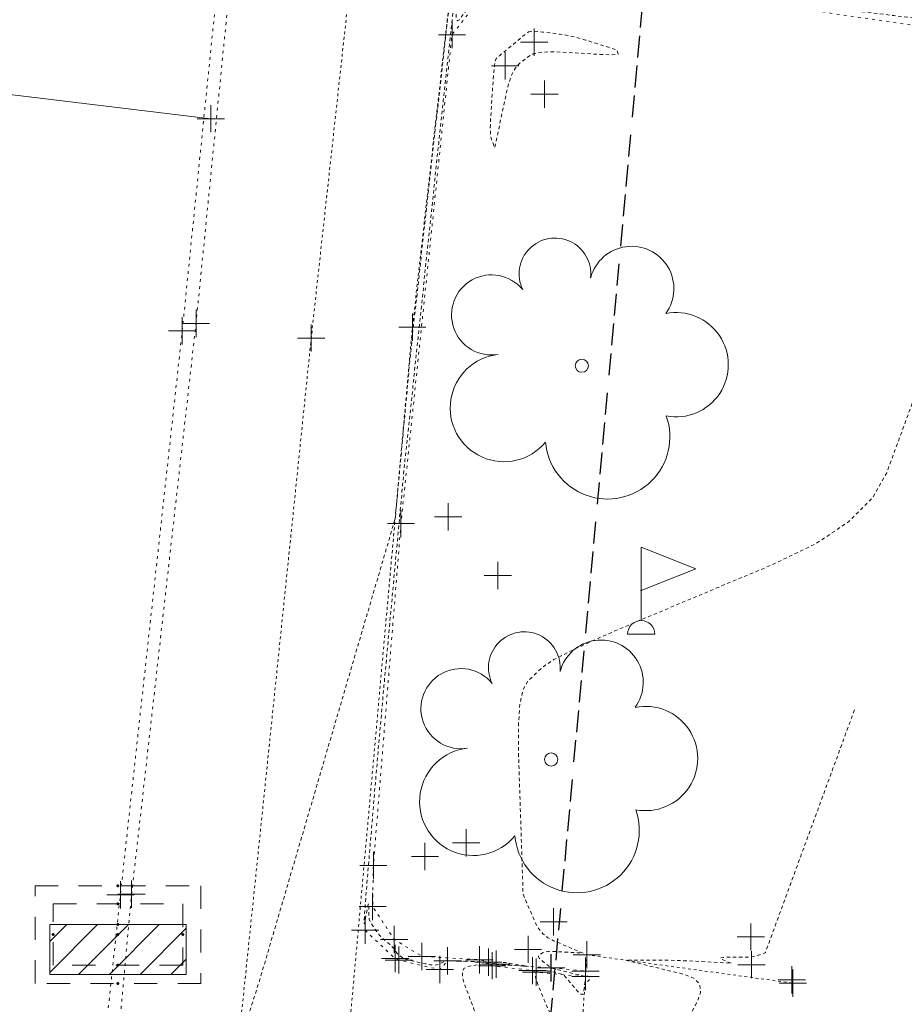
# Model space of a CAD drawing. Header units: feet. Extents: x 1620773 to 1693143, y 557267 to 607752.
# Tile 8 of 256: x 1620937 to 1620970, y 607113 to 607149. Entities that reach past the tile are written whole.
import ezdxf

# ---------------------------------------------------------------- set-up
doc = ezdxf.new("R2010")
doc.units = ezdxf.units.FT
doc.header["$MEASUREMENT"] = 0
for name, pattern in [('DGN Style 1', [0.16325, 0.000271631, -0.162979]), ('DGN Style 2', [0.271631, 0.162979, -0.108652]), ('DGN Style 4', [0.434882, 0.217305, -0.108652, 0.000271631, -0.108652]), ('DGN Style 5', [0.190142, 0.081489, -0.108652]), ('DGN Style 6', [0.516643, 0.190142, -0.108652, 0.000271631, -0.108652, 0.000271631, -0.108652]), ('DGN Style 7', [0.543262, 0.244468, -0.108652, 0.081489, -0.108652]), ('drainage01', [1.6, 0.85, -0.75]), ('esmtshex', [4.75, 0.8, -0.325, -0.325, 0.8, -0.3, 0.8, -0.3, 0.8, -0.3]), ('HIDDEN2', [0.1875, 0.125, -0.0625]), ('waterex', [0])]:
    doc.linetypes.add(name, pattern=pattern)
for name, color, linetype, lineweight in [('DR_X_Cells', 151, 'DGN Style 2', 0), ('DR_X_Cells (Construction)', 151, 'DGN Style 2', 0), ('DT_X_Contour_Major', 1, 'HIDDEN2', 9), ('GK_Drainage_Nodes (Construction)', 7, 'Continuous', 53), ('PV_X_Curb', 120, 'DGN Style 1', 0), ('PV_X_Steps', 120, 'DGN Style 1', 0), ('PV_X_Walk', 120, 'DGN Style 5', 0), ('RD_X_Cells', 7, 'Continuous', 0), ('RD_X_Cells (Construction)', 7, 'Continuous', 0), ('RD_X_Wall', 120, 'DGN Style 1', 0), ('RW_X_Esmt_SH', 6, 'esmtshex', 30), ('UT_X_Water', 133, 'waterex', 0), ('VG_X_Cells', 3, 'Continuous', 0)]:
    doc.layers.add(name, color=color, linetype=linetype, lineweight=lineweight)
doc.layers.add('DT_X_Contour_Minor', color=1, linetype='HIDDEN2', lineweight=9, transparency=0.5)
doc.layers.add('SV_X_Shot_Marker (Construction)', color=40, linetype='Continuous', lineweight=0, transparency=0.5)

# ---------------------------------------------------------------- blocks, each defined once
blk = doc.blocks.new('SVPT_488')
at = {"layer": 'SV_X_Shot_Marker (Construction)', "transparency": 33554495}
for p, q in [((0, 0.025), (0, -0.025)), ((-0.025, 0), (0.025, 0))]:
    blk.add_line(p, q, dxfattribs=at)
blk.add_point((0, 0), dxfattribs=at)
blk = doc.blocks.new('SVPT_489')
at = {"layer": 'SV_X_Shot_Marker (Construction)', "transparency": 33554495}
for p, q in [((0, 0.025), (0, -0.025)), ((-0.025, 0), (0.025, 0))]:
    blk.add_line(p, q, dxfattribs=at)
blk.add_point((0, 0), dxfattribs=at)
blk = doc.blocks.new('CB3-X')
at = {"layer": 'DR_X_Cells', "color": 151, "linetype": 'Continuous', "lineweight": 0}
for p, q in [((-2.5, -1.759), (-0.746, 0)), ((-2.5, -0.626), (-1.876, 0)), ((-1.444, -1.833), (0.384, 0)), ((-0.315, -1.833), (1.514, 0)), ((0.815, -1.833), (2.5, -0.144)), ((1.945, -1.833), (2.5, -1.277))]:
    blk.add_line(p, q, dxfattribs=at)
at = {"layer": 'DR_X_Cells', "color": 151, "linetype": 'drainage01', "lineweight": 0}
blk.add_lwpolyline([(-3.042, 1.417), (3.042, 1.417), (3.042, -2.167), (-3.042, -2.167)], close=True, dxfattribs=at)
at = {"layer": 'DR_X_Cells', "color": 151, "linetype": 'Continuous', "lineweight": 0, "flags": 128}
blk.add_lwpolyline([(-2.5, 0), (2.5, 0), (2.5, -1.833), (-2.5, -1.833)], close=True, dxfattribs=at)
at = {"layer": 'DR_X_Cells (Construction)', "color": 20, "linetype": 'drainage01', "lineweight": 0}
blk.add_lwpolyline([(-2.375, 0.75), (2.375, 0.75), (2.375, -1.5), (-2.375, -1.5)], close=True, dxfattribs=at)
at = {"layer": 'GK_Drainage_Nodes (Construction)', "color": 21, "linetype": 'DGN Style 2', "lineweight": 53}
blk.add_point((0, 1.417), dxfattribs=at)
at = {"layer": 'GK_Drainage_Nodes (Construction)', "color": 61, "linetype": 'DGN Style 6', "lineweight": 53}
for p in [(0, 0.75), (-2.375, -0.375), (2.375, -0.375), (0, -1.5)]:
    blk.add_point(p, dxfattribs=at)
at = {"layer": 'GK_Drainage_Nodes (Construction)', "color": 21, "linetype": 'DGN Style 5', "lineweight": 53}
blk.add_point((0, 0), dxfattribs=at)
at = {"layer": 'GK_Drainage_Nodes (Construction)', "color": 40, "linetype": 'DGN Style 4', "lineweight": 53}
blk.add_point((0, 0), dxfattribs=at)
at = {"layer": 'GK_Drainage_Nodes (Construction)', "color": 151, "linetype": 'DGN Style 7', "lineweight": 53}
blk.add_point((0, -0.375), dxfattribs=at)
at = {"layer": 'GK_Drainage_Nodes (Construction)', "color": 223, "linetype": 'DGN Style 1', "lineweight": 53}
blk.add_point((0, -2.167), dxfattribs=at)
blk = doc.blocks.new('SVPT_496')
at = {"layer": 'SV_X_Shot_Marker (Construction)', "transparency": 33554495}
for p, q in [((0, 0.025), (0, -0.025)), ((-0.025, 0), (0.025, 0))]:
    blk.add_line(p, q, dxfattribs=at)
blk.add_point((0, 0), dxfattribs=at)
blk = doc.blocks.new('SVPT_497')
at = {"layer": 'SV_X_Shot_Marker (Construction)', "transparency": 33554495}
for p, q in [((0, 0.025), (0, -0.025)), ((-0.025, 0), (0.025, 0))]:
    blk.add_line(p, q, dxfattribs=at)
blk.add_point((0, 0), dxfattribs=at)
blk = doc.blocks.new('SVPT_498')
at = {"layer": 'SV_X_Shot_Marker (Construction)', "transparency": 33554495}
for p, q in [((0, 0.025), (0, -0.025)), ((-0.025, 0), (0.025, 0))]:
    blk.add_line(p, q, dxfattribs=at)
blk.add_point((0, 0), dxfattribs=at)
blk = doc.blocks.new('SVPT_499')
at = {"layer": 'SV_X_Shot_Marker (Construction)', "transparency": 33554495}
for p, q in [((0, 0.025), (0, -0.025)), ((-0.025, 0), (0.025, 0))]:
    blk.add_line(p, q, dxfattribs=at)
blk.add_point((0, 0), dxfattribs=at)
blk = doc.blocks.new('SVPT_745')
at = {"layer": 'SV_X_Shot_Marker (Construction)', "transparency": 33554495}
for p, q in [((0, 0.025), (0, -0.025)), ((-0.025, 0), (0.025, 0))]:
    blk.add_line(p, q, dxfattribs=at)
blk.add_point((0, 0), dxfattribs=at)
blk = doc.blocks.new('SVPT_746')
at = {"layer": 'SV_X_Shot_Marker (Construction)', "transparency": 33554495}
for p, q in [((0, 0.025), (0, -0.025)), ((-0.025, 0), (0.025, 0))]:
    blk.add_line(p, q, dxfattribs=at)
blk.add_point((0, 0), dxfattribs=at)
blk = doc.blocks.new('SVPT_747')
at = {"layer": 'SV_X_Shot_Marker (Construction)', "transparency": 33554495}
for p, q in [((0, 0.025), (0, -0.025)), ((-0.025, 0), (0.025, 0))]:
    blk.add_line(p, q, dxfattribs=at)
blk.add_point((0, 0), dxfattribs=at)
blk = doc.blocks.new('SVPT_748')
at = {"layer": 'SV_X_Shot_Marker (Construction)', "transparency": 33554495}
for p, q in [((0, 0.025), (0, -0.025)), ((-0.025, 0), (0.025, 0))]:
    blk.add_line(p, q, dxfattribs=at)
blk.add_point((0, 0), dxfattribs=at)
blk = doc.blocks.new('SVPT_749')
at = {"layer": 'SV_X_Shot_Marker (Construction)', "transparency": 33554495}
for p, q in [((0, 0.025), (0, -0.025)), ((-0.025, 0), (0.025, 0))]:
    blk.add_line(p, q, dxfattribs=at)
blk.add_point((0, 0), dxfattribs=at)
blk = doc.blocks.new('SVPT_750')
at = {"layer": 'SV_X_Shot_Marker (Construction)', "transparency": 33554495}
for p, q in [((0, 0.025), (0, -0.025)), ((-0.025, 0), (0.025, 0))]:
    blk.add_line(p, q, dxfattribs=at)
blk.add_point((0, 0), dxfattribs=at)
blk = doc.blocks.new('SVPT_751')
at = {"layer": 'SV_X_Shot_Marker (Construction)', "transparency": 33554495}
for p, q in [((0, 0.025), (0, -0.025)), ((-0.025, 0), (0.025, 0))]:
    blk.add_line(p, q, dxfattribs=at)
blk.add_point((0, 0), dxfattribs=at)
blk = doc.blocks.new('SVPT_752')
at = {"layer": 'SV_X_Shot_Marker (Construction)', "transparency": 33554495}
for p, q in [((0, 0.025), (0, -0.025)), ((-0.025, 0), (0.025, 0))]:
    blk.add_line(p, q, dxfattribs=at)
blk.add_point((0, 0), dxfattribs=at)
blk = doc.blocks.new('SVPT_753')
at = {"layer": 'SV_X_Shot_Marker (Construction)', "transparency": 33554495}
for p, q in [((0, 0.025), (0, -0.025)), ((-0.025, 0), (0.025, 0))]:
    blk.add_line(p, q, dxfattribs=at)
blk.add_point((0, 0), dxfattribs=at)
blk = doc.blocks.new('SVPT_754')
at = {"layer": 'SV_X_Shot_Marker (Construction)', "transparency": 33554495}
for p, q in [((0, 0.025), (0, -0.025)), ((-0.025, 0), (0.025, 0))]:
    blk.add_line(p, q, dxfattribs=at)
blk.add_point((0, 0), dxfattribs=at)
blk = doc.blocks.new('SVPT_755')
at = {"layer": 'SV_X_Shot_Marker (Construction)', "transparency": 33554495}
for p, q in [((0, 0.025), (0, -0.025)), ((-0.025, 0), (0.025, 0))]:
    blk.add_line(p, q, dxfattribs=at)
blk.add_point((0, 0), dxfattribs=at)
blk = doc.blocks.new('SVPT_756')
at = {"layer": 'SV_X_Shot_Marker (Construction)', "transparency": 33554495}
for p, q in [((0, 0.025), (0, -0.025)), ((-0.025, 0), (0.025, 0))]:
    blk.add_line(p, q, dxfattribs=at)
blk.add_point((0, 0), dxfattribs=at)
blk = doc.blocks.new('SVPT_757')
at = {"layer": 'SV_X_Shot_Marker (Construction)', "transparency": 33554495}
for p, q in [((0, 0.025), (0, -0.025)), ((-0.025, 0), (0.025, 0))]:
    blk.add_line(p, q, dxfattribs=at)
blk.add_point((0, 0), dxfattribs=at)
blk = doc.blocks.new('SVPT_758')
at = {"layer": 'SV_X_Shot_Marker (Construction)', "transparency": 33554495}
for p, q in [((0, 0.025), (0, -0.025)), ((-0.025, 0), (0.025, 0))]:
    blk.add_line(p, q, dxfattribs=at)
blk.add_point((0, 0), dxfattribs=at)
blk = doc.blocks.new('SVPT_774')
at = {"layer": 'SV_X_Shot_Marker (Construction)', "transparency": 33554495}
for p, q in [((0, 0.025), (0, -0.025)), ((-0.025, 0), (0.025, 0))]:
    blk.add_line(p, q, dxfattribs=at)
blk.add_point((0, 0), dxfattribs=at)
blk = doc.blocks.new('SVPT_775')
at = {"layer": 'SV_X_Shot_Marker (Construction)', "transparency": 33554495}
for p, q in [((0, 0.025), (0, -0.025)), ((-0.025, 0), (0.025, 0))]:
    blk.add_line(p, q, dxfattribs=at)
blk.add_point((0, 0), dxfattribs=at)
blk = doc.blocks.new('SVPT_776')
at = {"layer": 'SV_X_Shot_Marker (Construction)', "transparency": 33554495}
for p, q in [((0, 0.025), (0, -0.025)), ((-0.025, 0), (0.025, 0))]:
    blk.add_line(p, q, dxfattribs=at)
blk.add_point((0, 0), dxfattribs=at)
blk = doc.blocks.new('SVPT_777')
at = {"layer": 'SV_X_Shot_Marker (Construction)', "transparency": 33554495}
for p, q in [((0, 0.025), (0, -0.025)), ((-0.025, 0), (0.025, 0))]:
    blk.add_line(p, q, dxfattribs=at)
blk.add_point((0, 0), dxfattribs=at)
blk = doc.blocks.new('SVPT_778')
at = {"layer": 'SV_X_Shot_Marker (Construction)', "transparency": 33554495}
for p, q in [((0, 0.025), (0, -0.025)), ((-0.025, 0), (0.025, 0))]:
    blk.add_line(p, q, dxfattribs=at)
blk.add_point((0, 0), dxfattribs=at)
blk = doc.blocks.new('SVPT_779')
at = {"layer": 'SV_X_Shot_Marker (Construction)', "transparency": 33554495}
for p, q in [((0, 0.025), (0, -0.025)), ((-0.025, 0), (0.025, 0))]:
    blk.add_line(p, q, dxfattribs=at)
blk.add_point((0, 0), dxfattribs=at)
blk = doc.blocks.new('SVPT_780')
at = {"layer": 'SV_X_Shot_Marker (Construction)', "transparency": 33554495}
for p, q in [((0, 0.025), (0, -0.025)), ((-0.025, 0), (0.025, 0))]:
    blk.add_line(p, q, dxfattribs=at)
blk.add_point((0, 0), dxfattribs=at)
blk = doc.blocks.new('SVPT_781')
at = {"layer": 'SV_X_Shot_Marker (Construction)', "transparency": 33554495}
for p, q in [((0, 0.025), (0, -0.025)), ((-0.025, 0), (0.025, 0))]:
    blk.add_line(p, q, dxfattribs=at)
blk.add_point((0, 0), dxfattribs=at)
blk = doc.blocks.new('SVPT_782')
at = {"layer": 'SV_X_Shot_Marker (Construction)', "transparency": 33554495}
for p, q in [((0, 0.025), (0, -0.025)), ((-0.025, 0), (0.025, 0))]:
    blk.add_line(p, q, dxfattribs=at)
blk.add_point((0, 0), dxfattribs=at)
blk = doc.blocks.new('SVPT_783')
at = {"layer": 'SV_X_Shot_Marker (Construction)', "transparency": 33554495}
for p, q in [((0, 0.025), (0, -0.025)), ((-0.025, 0), (0.025, 0))]:
    blk.add_line(p, q, dxfattribs=at)
blk.add_point((0, 0), dxfattribs=at)
blk = doc.blocks.new('SVPT_784')
at = {"layer": 'SV_X_Shot_Marker (Construction)', "transparency": 33554495}
for p, q in [((0, 0.025), (0, -0.025)), ((-0.025, 0), (0.025, 0))]:
    blk.add_line(p, q, dxfattribs=at)
blk.add_point((0, 0), dxfattribs=at)
blk = doc.blocks.new('SVPT_785')
at = {"layer": 'SV_X_Shot_Marker (Construction)', "transparency": 33554495}
for p, q in [((0, 0.025), (0, -0.025)), ((-0.025, 0), (0.025, 0))]:
    blk.add_line(p, q, dxfattribs=at)
blk.add_point((0, 0), dxfattribs=at)
blk = doc.blocks.new('SVPT_786')
at = {"layer": 'SV_X_Shot_Marker (Construction)', "transparency": 33554495}
for p, q in [((0, 0.025), (0, -0.025)), ((-0.025, 0), (0.025, 0))]:
    blk.add_line(p, q, dxfattribs=at)
blk.add_point((0, 0), dxfattribs=at)
blk = doc.blocks.new('SVPT_787')
at = {"layer": 'SV_X_Shot_Marker (Construction)', "transparency": 33554495}
for p, q in [((0, 0.025), (0, -0.025)), ((-0.025, 0), (0.025, 0))]:
    blk.add_line(p, q, dxfattribs=at)
blk.add_point((0, 0), dxfattribs=at)
blk = doc.blocks.new('SVPT_788')
at = {"layer": 'SV_X_Shot_Marker (Construction)', "transparency": 33554495}
for p, q in [((0, 0.025), (0, -0.025)), ((-0.025, 0), (0.025, 0))]:
    blk.add_line(p, q, dxfattribs=at)
blk.add_point((0, 0), dxfattribs=at)
blk = doc.blocks.new('SVPT_789')
at = {"layer": 'SV_X_Shot_Marker (Construction)', "transparency": 33554495}
for p, q in [((0, 0.025), (0, -0.025)), ((-0.025, 0), (0.025, 0))]:
    blk.add_line(p, q, dxfattribs=at)
blk.add_point((0, 0), dxfattribs=at)
blk = doc.blocks.new('SVPT_792')
at = {"layer": 'SV_X_Shot_Marker (Construction)', "transparency": 33554495}
for p, q in [((0, 0.025), (0, -0.025)), ((-0.025, 0), (0.025, 0))]:
    blk.add_line(p, q, dxfattribs=at)
blk.add_point((0, 0), dxfattribs=at)
blk = doc.blocks.new('SVPT_793')
at = {"layer": 'SV_X_Shot_Marker (Construction)', "transparency": 33554495}
for p, q in [((0, 0.025), (0, -0.025)), ((-0.025, 0), (0.025, 0))]:
    blk.add_line(p, q, dxfattribs=at)
blk.add_point((0, 0), dxfattribs=at)
blk = doc.blocks.new('FLAGP_1')
at = {"layer": 'RD_X_Cells', "color": 1, "linetype": 'Continuous', "lineweight": 0}
for p, q in [((0, -0.055), (0, 0.08)), ((0, 0.08), (0.1, 0.04)), ((0.1, 0.04), (0, 0)), ((-0.025, -0.08), (0.025, -0.08))]:
    blk.add_line(p, q, dxfattribs=at)
blk.add_arc((0, -0.08), 0.025, 0, 180, dxfattribs=at)
at = {"layer": 'RD_X_Cells (Construction)', "color": 1, "linetype": 'Continuous', "lineweight": 30}
blk.add_point((0, 0), dxfattribs=at)
blk = doc.blocks.new('SVPT_794')
at = {"layer": 'SV_X_Shot_Marker (Construction)', "transparency": 33554495}
for p, q in [((0, 0.025), (0, -0.025)), ((-0.025, 0), (0.025, 0))]:
    blk.add_line(p, q, dxfattribs=at)
blk.add_point((0, 0), dxfattribs=at)
blk = doc.blocks.new('SVPT_795')
at = {"layer": 'SV_X_Shot_Marker (Construction)', "transparency": 33554495}
for p, q in [((0, 0.025), (0, -0.025)), ((-0.025, 0), (0.025, 0))]:
    blk.add_line(p, q, dxfattribs=at)
blk.add_point((0, 0), dxfattribs=at)
blk = doc.blocks.new('SVPT_796')
at = {"layer": 'SV_X_Shot_Marker (Construction)', "transparency": 33554495}
for p, q in [((0, 0.025), (0, -0.025)), ((-0.025, 0), (0.025, 0))]:
    blk.add_line(p, q, dxfattribs=at)
blk.add_point((0, 0), dxfattribs=at)
blk = doc.blocks.new('TREE_3')
at = {"layer": 'VG_X_Cells', "color": 3, "linetype": 'Continuous', "lineweight": 0}
blk.add_circle((0, 0), 0.012, dxfattribs=at)
for centre, radius, start, end in [((-0.0492, 0.1684), 0.0658, 354.0047, 205.9741), ((0.0913, 0.1415), 0.0776, 323.83, 165.0376), ((-0.1655, 0.0932), 0.0735, 39.0625, 279.5412), ((0.173, 0.0018), 0.0957, 259.1453, 101.4596), ((-0.1427, -0.0774), 0.0987, 96.1722, 320.5737), ((0.0473, -0.1303), 0.1142, 184.9476, 19.4572)]:
    blk.add_arc(centre, radius, start, end, dxfattribs=at)
blk = doc.blocks.new('TREE_4')
at = {"layer": 'VG_X_Cells', "color": 3, "linetype": 'Continuous', "lineweight": 0}
blk.add_circle((0, 0), 0.012, dxfattribs=at)
for centre, radius, start, end in [((-0.0492, 0.1684), 0.0658, 354.0047, 205.9741), ((0.0913, 0.1415), 0.0776, 323.83, 165.0376), ((-0.1655, 0.0932), 0.0735, 39.0625, 279.5412), ((0.173, 0.0018), 0.0957, 259.1453, 101.4596), ((-0.1427, -0.0774), 0.0987, 96.1722, 320.5737), ((0.0473, -0.1303), 0.1142, 184.9476, 19.4572)]:
    blk.add_arc(centre, radius, start, end, dxfattribs=at)
blk = doc.blocks.new('SVPT_1089')
at = {"layer": 'SV_X_Shot_Marker (Construction)', "transparency": 33554495}
for p, q in [((0, 0.025), (0, -0.025)), ((-0.025, 0), (0.025, 0))]:
    blk.add_line(p, q, dxfattribs=at)
blk.add_point((0, 0), dxfattribs=at)

msp = doc.modelspace()

# ---------------------------------------------------------------- linework, layer by layer
at = {"layer": 'DT_X_Contour_Major', "elevation": 1055, "flags": 128}
for points in [[(1620987.551, 607170.865), (1620990.57, 607176.252), (1620990.813, 607176.827), (1620990.247, 607176.245), (1620988.872, 607174.504), (1620986.689, 607171.606), (1620979.788, 607162.334), (1620977.504, 607159.165), (1620975.828, 607156.611), (1620974.759, 607154.673), (1620974.297, 607153.35), (1620973.875, 607150.643), (1620973.674, 607149.763), (1620973.386, 607149.155), (1620973.012, 607148.819), (1620972.551, 607148.753), (1620971.208, 607148.942), (1620970.661, 607149.016), (1620970.027, 607149.097), (1620969.306, 607149.185), (1620968.498, 607149.28), (1620966.228, 607149.543), (1620965.352, 607149.635), (1620964.427, 607149.714), (1620963.452, 607149.78), (1620962.427, 607149.832), (1620959.63, 607149.955), (1620958.673, 607149.998), (1620957.9, 607150.034), (1620957.312, 607150.063), (1620956.909, 607150.086), (1620956.078, 607150.137), (1620955.801, 607150.153), (1620955.59, 607150.161), (1620955.446, 607150.162), (1620955.369, 607150.156), (1620955.253, 607150.129), (1620955.193, 607150.114), (1620955.099, 607150.089), (1620954.971, 607150.053), (1620954.809, 607150.008), (1620954.333, 607149.873), (1620954.174, 607149.826), (1620954.053, 607149.787), (1620953.97, 607149.755), (1620953.926, 607149.73), (1620953.86, 607149.674), (1620953.826, 607149.64), (1620953.774, 607149.579), (1620953.704, 607149.491), (1620953.616, 607149.376), (1620953.357, 607149.033), (1620953.278, 607148.993), (1620953.236, 607149.128), (1620953.231, 607149.44), (1620953.262, 607149.928), (1620953.395, 607151.464), (1620953.426, 607151.855), (1620953.42, 607151.878), (1620953.375, 607151.533), (1620953.293, 607150.819), (1620953.023, 607148.423), (1620952.908, 607147.389), (1620952.766, 607146.082), (1620952.597, 607144.504), (1620952.4, 607142.653), (1620951.839, 607137.356), (1620951.654, 607135.604), (1620951.517, 607134.32), (1620951.431, 607133.505), (1620951.393, 607133.159), (1620951.36, 607132.86), (1620951.332, 607132.583), (1620951.275, 607131.98), (1620951.187, 607131.049), (1620951.07, 607129.79), (1620950.718, 607125.996), (1620950.59, 607124.608), (1620950.471, 607123.289), (1620950.361, 607122.039), (1620950.26, 607120.858), (1620950.003, 607117.801), (1620949.923, 607116.821), (1620949.875, 607116.175), (1620949.861, 607115.861), (1620949.879, 607115.88), (1620949.97, 607116.375), (1620950, 607116.524), (1620950.021, 607116.6), (1620950.032, 607116.602), (1620950.034, 607116.53), (1620950.028, 607116.241), (1620950.032, 607116.136), (1620950.051, 607116.038), (1620950.084, 607115.946), (1620950.132, 607115.86), (1620950.277, 607115.641), (1620950.336, 607115.559), (1620950.403, 607115.478), (1620950.479, 607115.397), (1620950.564, 607115.317), (1620950.8, 607115.105), (1620950.88, 607115.032), (1620950.942, 607114.971), (1620950.985, 607114.923), (1620951.01, 607114.888), (1620951.052, 607114.81), (1620951.07, 607114.781), (1620951.095, 607114.753), (1620951.125, 607114.725), (1620951.161, 607114.698), (1620951.265, 607114.626), (1620951.32, 607114.598), (1620951.407, 607114.567), (1620951.526, 607114.533), (1620951.677, 607114.496), (1620952.123, 607114.394), (1620952.277, 607114.365), (1620952.405, 607114.352), (1620952.508, 607114.356), (1620952.586, 607114.378), (1620952.758, 607114.457), (1620952.816, 607114.483), (1620952.861, 607114.501), (1620952.894, 607114.512), (1620952.913, 607114.515), (1620952.947, 607114.513), (1620952.984, 607114.512), (1620953.071, 607114.509), (1620953.207, 607114.505), (1620953.393, 607114.5), (1620953.953, 607114.483), (1620954.139, 607114.477), (1620954.274, 607114.473), (1620954.359, 607114.469), (1620954.395, 607114.465), (1620954.423, 607114.458), (1620954.432, 607114.455), (1620954.439, 607114.453), (1620954.442, 607114.45), (1620954.444, 607114.448), (1620954.443, 607114.436), (1620953.657, 607114.297), (1620953.525, 607114.232), (1620953.464, 607114.096), (1620953.476, 607113.889), (1620953.559, 607113.61), (1620953.877, 607112.774), (1620953.986, 607112.49), (1620954.076, 607112.263), (1620954.148, 607112.093), (1620954.199, 607111.981), (1620954.313, 607111.76), (1620954.343, 607111.687), (1620954.349, 607111.637), (1620954.332, 607111.609), (1620954.291, 607111.603), (1620954.041, 607111.624), (1620954.031, 607111.615), (1620954.028, 607111.615), (1620954.024, 607111.616), (1620954.018, 607111.619), (1620954.011, 607111.625), (1620953.991, 607111.642), (1620953.958, 607111.651), (1620953.875, 607111.668), (1620953.742, 607111.69), (1620953.559, 607111.72), (1620953.003, 607111.807), (1620952.817, 607111.835), (1620952.675, 607111.857), (1620952.579, 607111.87), (1620952.528, 607111.876), (1620952.451, 607111.883), (1620952.411, 607111.887), (1620952.346, 607111.896), (1620952.257, 607111.909), (1620952.145, 607111.927), (1620951.813, 607111.979), (1620951.688, 607111.997), (1620951.563, 607112.009), (1620951.438, 607112.018), (1620951.312, 607112.021), (1620950.976, 607112.025), (1620950.865, 607112.026), (1620950.786, 607112.025), (1620950.737, 607112.022), (1620950.72, 607112.018), (1620950.715, 607112.005), (1620950.704, 607111.992), (1620950.677, 607111.964), (1620950.633, 607111.922), (1620950.573, 607111.864), (1620950.389, 607111.689), (1620950.32, 607111.627), (1620950.249, 607111.573), (1620950.176, 607111.527), (1620950.102, 607111.488), (1620949.903, 607111.395), (1620949.837, 607111.363), (1620949.785, 607111.337), (1620949.749, 607111.316), (1620949.728, 607111.301), (1620949.693, 607111.268), (1620949.677, 607111.247), (1620949.655, 607111.211), (1620949.626, 607111.159), (1620949.591, 607111.092), (1620949.49, 607110.89), (1620949.451, 607110.806), (1620949.411, 607110.707), (1620949.369, 607110.592), (1620949.326, 607110.461), (1620949.12, 607109.813), (1620949.12, 607109.813), (1620949.018, 607109.696), (1620948.714, 607109.347), (1620947.498, 607107.949), (1620945.338, 607105.465), (1620944.628, 607104.647), (1620944.121, 607104.059), (1620943.817, 607103.7), (1620943.714, 607103.57), (1620943.711, 607103.528), (1620943.776, 607103.253), (1620943.976, 607102.457), (1620944.309, 607101.142), (1620944.775, 607099.307), (1620947.265, 607089.53), (1620947.516, 607090.911), (1620947.552, 607091.083), (1620947.553, 607091.007), (1620947.518, 607090.683), (1620947.448, 607090.111), (1620947.215, 607088.256), (1620947.135, 607087.611), (1620947.07, 607087.067), (1620947.02, 607086.625), (1620946.985, 607086.283), (1620946.912, 607085.507), (1620946.871, 607085.064), (1620946.802, 607084.32), (1620946.705, 607083.273), (1620946.581, 607081.923), (1620946.212, 607077.921), (1620946.091, 607076.6), (1620946.003, 607075.635), (1620945.948, 607075.028), (1620945.926, 607074.778), (1620945.912, 607074.588), (1620945.858, 607074.539), (1620945.706, 607074.535), (1620945.456, 607074.575), (1620945.108, 607074.659), (1620944.049, 607074.944), (1620943.699, 607075.07), (1620943.441, 607075.235), (1620943.277, 607075.439), (1620943.205, 607075.681), (1620943.138, 607076.379), (1620943.059, 607076.592), (1620942.87, 607076.706), (1620942.572, 607076.722), (1620942.166, 607076.64), (1620940.935, 607076.291), (1620940.252, 607076.252), (1620939.124, 607076.396), (1620937.551, 607076.723), (1620935.534, 607077.233), (1620929.561, 607078.838), (1620927.041, 607079.187), (1620923.959, 607079.028), (1620920.316, 607078.362), (1620916.112, 607077.188), (1620904.151, 607073.383), (1620900.232, 607072.133), (1620897.447, 607071.237), (1620895.794, 607070.695), (1620895.274, 607070.507), (1620895.49, 607070.457)], [(1620955.889, 607148.584), (1620955.95, 607148.604), (1620956.059, 607148.611), (1620956.216, 607148.603), (1620956.421, 607148.581), (1620957.032, 607148.505), (1620957.263, 607148.47), (1620957.499, 607148.422), (1620957.74, 607148.362), (1620957.985, 607148.289), (1620959.141, 607147.921), (1620959.179, 607147.779), (1620959.129, 607147.756), (1620958.964, 607147.747), (1620958.683, 607147.753), (1620958.286, 607147.774), (1620957.073, 607147.848), (1620956.658, 607147.859), (1620956.323, 607147.836), (1620956.067, 607147.778), (1620955.891, 607147.686), (1620955.527, 607147.396), (1620955.397, 607147.247), (1620955.277, 607147.019), (1620955.17, 607146.712), (1620955.074, 607146.325), (1620954.653, 607144.334), (1620954.519, 607144.686), (1620954.497, 607144.803), (1620954.49, 607145.004), (1620954.496, 607145.288), (1620954.517, 607145.656), (1620954.59, 607146.747), (1620954.618, 607147.108), (1620954.646, 607147.373), (1620954.675, 607147.541), (1620954.705, 607147.613), (1620954.784, 607147.677), (1620954.827, 607147.711), (1620954.894, 607147.767), (1620954.987, 607147.845), (1620955.106, 607147.944), (1620955.455, 607148.238), (1620955.574, 607148.337), (1620955.669, 607148.416), (1620955.742, 607148.474), (1620955.79, 607148.512), (1620955.889, 607148.584)]]:
    msp.add_lwpolyline(points, dxfattribs=at)
at = {"layer": 'DT_X_Contour_Minor', "transparency": 33554559, "flags": 128}
for points, elevation in [([(1620884.651, 607105.146), (1620884.737, 607104.88), (1620884.773, 607104.809), (1620884.842, 607104.709), (1620884.945, 607104.581), (1620885.081, 607104.424), (1620885.49, 607103.967), (1620885.646, 607103.872), (1620885.807, 607103.931), (1620885.974, 607104.143), (1620886.146, 607104.509), (1620886.961, 607106.572), (1620889.213, 607108.48), (1620889.641, 607108.849), (1620889.956, 607109.141), (1620890.161, 607109.355), (1620890.255, 607109.49), (1620890.355, 607109.747), (1620890.415, 607109.93), (1620890.518, 607110.284), (1620890.664, 607110.811), (1620890.853, 607111.51), (1620891.839, 607115.172), (1620892.718, 607111.507), (1620892.946, 607110.686), (1620893.255, 607109.796), (1620893.644, 607108.835), (1620894.113, 607107.804), (1620895.471, 607104.962), (1620895.91, 607103.955), (1620896.205, 607103.063), (1620896.359, 607102.287), (1620896.371, 607101.627), (1620896.211, 607100.023), (1620896.162, 607099.47), (1620896.132, 607099.015), (1620896.123, 607098.658), (1620896.134, 607098.4), (1620896.191, 607097.84), (1620896.214, 607097.658), (1620896.24, 607097.529), (1620896.269, 607097.456), (1620896.302, 607097.437), (1620896.393, 607097.459), (1620896.424, 607097.46), (1620896.448, 607097.45), (1620896.466, 607097.426), (1620896.477, 607097.39), (1620896.498, 607097.277), (1620896.515, 607097.231), (1620896.548, 607097.179), (1620896.6, 607097.119), (1620896.668, 607097.053), (1620896.875, 607096.867), (1620897.03, 607096.747), (1620897.34, 607096.528), (1620897.806, 607096.208), (1620898.428, 607095.788), (1620901.69, 607093.596), (1620901.706, 607092.026), (1620901.708, 607091.676), (1620901.706, 607091.301), (1620901.702, 607090.9), (1620901.695, 607090.473), (1620901.653, 607088.419), (1620906.552, 607091.731), (1620907.622, 607092.541), (1620908.731, 607093.552), (1620909.88, 607094.764), (1620911.069, 607096.176), (1620914.291, 607100.21), (1620915.388, 607101.601), (1620916.265, 607102.747), (1620916.919, 607103.648), (1620917.352, 607104.304), (1620918.212, 607105.729), (1620918.576, 607106.346), (1620919.025, 607107.13), (1620919.558, 607108.08), (1620920.175, 607109.197), (1620923.25, 607114.797), (1620924.244, 607108.981), (1620924.483, 607107.843), (1620924.775, 607106.924), (1620925.12, 607106.223), (1620925.517, 607105.739), (1620926.645, 607104.74), (1620927.121, 607104.26), (1620927.702, 607103.567), (1620928.388, 607102.662), (1620929.178, 607101.544), (1620931.427, 607098.282), (1620932.32, 607097.249), (1620933.314, 607096.596), (1620934.408, 607096.325), (1620935.602, 607096.434), (1620938.92, 607097.232), (1620940.013, 607097.503), (1620940.804, 607097.715), (1620941.293, 607097.87), (1620941.479, 607097.967), (1620941.573, 607098.147), (1620941.585, 607098.282), (1620941.55, 607098.549), (1620941.467, 607098.949), (1620941.338, 607099.482), (1620940.931, 607101.081), (1620940.797, 607101.606), (1620940.702, 607101.982), (1620940.645, 607102.208), (1620940.626, 607102.286), (1620940.627, 607102.293), (1620940.677, 607102.354), (1620940.828, 607102.529), (1620941.08, 607102.82), (1620941.433, 607103.225), (1620942.507, 607104.461), (1620942.91, 607105.021), (1620943.312, 607105.777), (1620943.714, 607106.727), (1620944.116, 607107.871), (1620945.187, 607111.184), (1620945.543, 607112.286), (1620945.807, 607113.107), (1620945.98, 607113.648), (1620946.061, 607113.908), (1620946.566, 607115.626), (1620951.001, 607130.73), (1620951.417, 607135.206), (1620951.499, 607136.089), (1620951.57, 607136.821), (1620951.628, 607137.402), (1620951.674, 607137.832), (1620951.78, 607138.777), (1620951.818, 607139.115), (1620951.852, 607139.42), (1620951.881, 607139.692), (1620951.907, 607139.931), (1620951.97, 607140.524), (1620952.038, 607141.146), (1620952.197, 607142.569), (1620952.447, 607144.792), (1620952.787, 607147.815), (1620954.585, 607163.789), (1620954.622, 607164.685), (1620954.629, 607164.854), (1620954.634, 607164.976), (1620954.637, 607165.051), (1620954.639, 607165.079), (1620954.64, 607165.091), (1620954.641, 607165.096), (1620954.642, 607165.102), (1620954.642, 607165.109), (1620954.643, 607165.118), (1620954.646, 607165.143), (1620954.646, 607165.162), (1620954.644, 607165.2), (1620954.641, 607165.258), (1620954.636, 607165.335), (1620954.62, 607165.566), (1620954.653, 607166.097), (1620954.766, 607167.519), (1620954.958, 607169.831), (1620955.228, 607173.033), (1620956.055, 607182.758), (1620956.326, 607185.97), (1620956.517, 607188.312), (1620956.628, 607189.785), (1620956.661, 607190.388), (1620956.641, 607190.836), (1620956.538, 607191.339), (1620956.244, 607192.513), (1620955.757, 607194.358), (1620955.079, 607196.874), (1620953.016, 607204.478), (1620952.338, 607207.02), (1620951.852, 607208.946), (1620951.556, 607210.254), (1620951.452, 607210.945), (1620951.413, 607212.73), (1620951.463, 607213.475), (1620951.474, 607213.637), (1620951.486, 607213.8), (1620951.499, 607213.967), (1620951.513, 607214.136), (1620951.552, 607214.59), (1620951.57, 607214.817), (1620951.595, 607215.156), (1620951.627, 607215.607), (1620951.666, 607216.17), (1620951.819, 607218.41), (1620951.855, 607218.935), (1620951.887, 607219.398), (1620951.915, 607219.798), (1620952.033, 607221.518), (1620950.631, 607220.654), (1620950.295, 607220.468), (1620949.885, 607220.282), (1620949.403, 607220.096), (1620948.849, 607219.91), (1620947.274, 607219.412), (1620946.629, 607219.064), (1620945.876, 607218.395), (1620945.016, 607217.405), (1620944.048, 607216.093), (1620941.321, 607212.168), (1620940.36, 607210.772), (1620939.521, 607209.53), (1620938.804, 607208.44), (1620938.21, 607207.505), (1620936.787, 607205.213), (1620936.241, 607204.295), (1620935.668, 607203.261), (1620935.069, 607202.111), (1620934.443, 607200.845), (1620931.46, 607194.662), (1620928.686, 607200.872), (1620927.96, 607202.284), (1620926.971, 607203.859), (1620925.72, 607205.597), (1620924.205, 607207.497), (1620919.817, 607212.78), (1620918.354, 607214.541), (1620917.257, 607215.859), (1620916.526, 607216.735), (1620916.162, 607217.169), (1620915.677, 607217.738), (1620915.51, 607217.933), (1620915.373, 607218.093), (1620915.265, 607218.217), (1620915.187, 607218.306), (1620914.893, 607218.636), (1620914.843, 607218.328), (1620914.833, 607218.263), (1620914.823, 607218.201), (1620914.814, 607218.141), (1620914.805, 607218.083), (1620914.783, 607217.932), (1620914.77, 607217.878), (1620914.749, 607217.83), (1620914.718, 607217.788), (1620914.678, 607217.752), (1620914.559, 607217.663), (1620914.51, 607217.634), (1620914.453, 607217.614), (1620914.387, 607217.602), (1620914.313, 607217.599), (1620914.104, 607217.602), (1620914.016, 607217.582), (1620913.909, 607217.519), (1620913.782, 607217.412), (1620913.636, 607217.262), (1620912.908, 607216.462), (1620908.883, 607209.418), (1620908.097, 607208.024), (1620907.465, 607206.858), (1620906.987, 607205.921), (1620906.662, 607205.214), (1620906.001, 607203.633), (1620905.775, 607203.104), (1620905.591, 607202.706), (1620905.451, 607202.437), (1620905.355, 607202.297), (1620905.004, 607201.948), (1620905.01, 607201.906), (1620904.929, 607201.811), (1620904.685, 607201.546), (1620904.276, 607201.11), (1620903.704, 607200.503), (1620900.653, 607197.273), (1620900.3, 607200.574), (1620900.234, 607201.202), (1620900.187, 607201.669), (1620900.159, 607201.976), (1620900.151, 607202.123), (1620900.153, 607202.301), (1620899.939, 607202.405), (1620899.293, 607202.585), (1620898.215, 607202.84), (1620896.707, 607203.171), (1620892.109, 607204.153), (1620890.59, 607204.477), (1620889.482, 607204.714), (1620888.784, 607204.863), (1620888.498, 607204.925), (1620888.282, 607204.971), (1620888.208, 607204.963), (1620888.148, 607204.901), (1620888.101, 607204.788), (1620888.067, 607204.622), (1620887.941, 607203.724)], 1054), ([(1620971.05, 607137.921), (1620970.765, 607137.135), (1620970.731, 607137.039), (1620970.707, 607136.974), (1620970.694, 607136.94), (1620970.676, 607136.888), (1620970.49, 607136.384), (1620969.032, 607132.411), (1620968.51, 607131.488), (1620967.646, 607130.623), (1620966.437, 607129.814), (1620964.885, 607129.062), (1620960.287, 607127.133), (1620958.752, 607126.475), (1620957.597, 607125.95), (1620956.82, 607125.557), (1620956.423, 607125.296), (1620955.869, 607124.775), (1620955.692, 607124.465), (1620955.576, 607123.925), (1620955.52, 607123.155), (1620955.525, 607122.155), (1620955.692, 607116.951), (1620956.153, 607115.893), (1620956.268, 607115.683), (1620956.417, 607115.504), (1620956.599, 607115.358), (1620956.813, 607115.245), (1620957.893, 607114.791), (1620956.944, 607114.845), (1620956.759, 607114.851), (1620956.613, 607114.848), (1620956.505, 607114.834), (1620956.434, 607114.81), (1620956.297, 607114.733), (1620956.262, 607114.7), (1620956.259, 607114.658), (1620956.288, 607114.607), (1620956.35, 607114.548), (1620956.715, 607114.25), (1620957.542, 607114.04), (1620957.698, 607114.001), (1620957.814, 607113.972), (1620957.888, 607113.955), (1620957.921, 607113.949), (1620957.955, 607113.947), (1620957.966, 607113.947), (1620957.974, 607113.948), (1620957.979, 607113.95), (1620957.981, 607113.953), (1620957.983, 607113.968), (1620957.987, 607113.968), (1620957.992, 607113.967), (1620958.003, 607113.964), (1620958.022, 607113.96), (1620958.123, 607113.935), (1620958.146, 607113.926), (1620958.159, 607113.913), (1620958.161, 607113.895), (1620958.153, 607113.872), (1620958.116, 607113.807), (1620958.102, 607113.786), (1620958.09, 607113.771), (1620958.079, 607113.763), (1620958.069, 607113.761), (1620958.045, 607113.765), (1620958.035, 607113.767), (1620958.027, 607113.768), (1620958.019, 607113.769), (1620958.011, 607113.77), (1620957.991, 607113.773), (1620957.984, 607113.774), (1620957.979, 607113.775), (1620957.976, 607113.775), (1620957.974, 607113.776), (1620957.97, 607113.777), (1620957.912, 607113.346), (1620957.888, 607113.281), (1620957.84, 607113.27), (1620957.77, 607113.314), (1620957.676, 607113.412), (1620957.182, 607113.999), (1620956.683, 607114.123), (1620956.584, 607114.145), (1620956.5, 607114.156), (1620956.431, 607114.159), (1620956.377, 607114.151), (1620956.163, 607114.094), (1620956.145, 607113.933), (1620956.163, 607113.851), (1620956.227, 607113.674), (1620956.336, 607113.401), (1620956.489, 607113.033), (1620956.959, 607111.924), (1620957.097, 607111.562), (1620957.161, 607111.307), (1620957.149, 607111.159), (1620957.062, 607111.119), (1620956.48, 607111.18), (1620956.261, 607111.2), (1620956.215, 607111.204), (1620956.171, 607111.208), (1620956.129, 607111.211), (1620956.088, 607111.214), (1620955.984, 607111.221), (1620955.955, 607111.22), (1620955.947, 607111.212), (1620955.96, 607111.198), (1620955.993, 607111.178), (1620956.198, 607111.065), (1620956.612, 607110.967), (1620956.687, 607110.948), (1620956.734, 607110.936), (1620956.754, 607110.928), (1620956.746, 607110.926), (1620956.688, 607110.928), (1620956.673, 607110.926), (1620956.671, 607110.916), (1620956.681, 607110.9), (1620956.705, 607110.877), (1620956.848, 607110.752), (1620956.232, 607109.317), (1620956.088, 607108.98), (1620955.921, 607108.584), (1620955.732, 607108.129), (1620955.519, 607107.615), (1620954.473, 607105.08), (1620953.912, 607104.816), (1620953.768, 607104.75), (1620953.575, 607104.664), (1620953.334, 607104.559), (1620953.045, 607104.434), (1620952.209, 607104.076), (1620951.9, 607103.982), (1620951.597, 607103.969), (1620951.303, 607104.037), (1620951.015, 607104.187), (1620950.259, 607104.694), (1620950.006, 607104.86), (1620949.814, 607104.978), (1620949.684, 607105.048), (1620949.615, 607105.07), (1620949.438, 607105.062), (1620949.472, 607105.496), (1620949.471, 607105.582), (1620949.455, 607105.655), (1620949.424, 607105.715), (1620949.377, 607105.762), (1620949.231, 607105.868), (1620949.181, 607105.903), (1620949.138, 607105.928), (1620949.102, 607105.944), (1620949.075, 607105.949), (1620949.011, 607105.95), (1620948.995, 607105.995), (1620948.995, 607106.13), (1620949.01, 607106.353), (1620949.04, 607106.666), (1620949.143, 607107.62), (1620949.17, 607107.913), (1620949.176, 607108.078), (1620949.159, 607108.115), (1620949.121, 607108.023), (1620948.89, 607107.296), (1620948.888, 607107.296), (1620948.848, 607107.251), (1620948.731, 607107.116), (1620948.536, 607106.892), (1620948.263, 607106.578), (1620947.431, 607105.621), (1620947.157, 607105.303), (1620946.962, 607105.069), (1620946.843, 607104.916), (1620946.802, 607104.847), (1620946.796, 607104.771), (1620946.819, 607104.645), (1620946.895, 607104.325), (1620947.022, 607103.809), (1620947.202, 607103.099), (1620948.162, 607099.331), (1620948.278, 607099.97), (1620948.289, 607099.943), (1620948.272, 607099.585), (1620948.227, 607098.899), (1620948.154, 607097.883), (1620947.922, 607094.734), (1620947.862, 607093.699), (1620947.855, 607092.956), (1620947.9, 607092.506), (1620947.998, 607092.347), (1620948.331, 607092.314), (1620948.45, 607092.302), (1620948.559, 607092.291), (1620948.659, 607092.281), (1620948.748, 607092.271), (1620948.971, 607092.247), (1620949.074, 607092.237), (1620949.215, 607092.224), (1620949.393, 607092.207), (1620949.61, 607092.188), (1620950.237, 607092.134), (1620950.463, 607092.114), (1620950.669, 607092.095), (1620950.856, 607092.078), (1620951.023, 607092.062), (1620951.443, 607092.02), (1620951.576, 607092.006), (1620951.66, 607091.995), (1620951.695, 607091.986), (1620951.68, 607091.98), (1620951.497, 607091.957), (1620951.276, 607090.051), (1620951.234, 607089.688), (1620951.203, 607089.418), (1620951.182, 607089.24), (1620951.172, 607089.154), (1620951.151, 607088.968), (1620951.311, 607088.931), (1620951.32, 607088.926), (1620951.278, 607088.929), (1620951.186, 607088.938), (1620951.043, 607088.955), (1620950.593, 607089.01), (1620950.42, 607089.03), (1620950.239, 607089.052), (1620950.049, 607089.074), (1620949.851, 607089.096), (1620949.311, 607089.157), (1620949.124, 607089.177), (1620948.966, 607089.194), (1620948.837, 607089.207), (1620948.739, 607089.216), (1620948.515, 607089.234), (1620948.425, 607089.242), (1620948.321, 607089.252), (1620948.203, 607089.265), (1620948.072, 607089.281), (1620947.703, 607089.326), (1620947.585, 607089.368), (1620947.505, 607089.459), (1620947.465, 607089.601), (1620947.465, 607089.791), (1620947.515, 607090.367), (1620947.525, 607090.506), (1620947.518, 607090.491), (1620947.494, 607090.323), (1620947.452, 607090.001), (1620947.319, 607088.937), (1620947.26, 607088.436), (1620947.186, 607087.728), (1620947.095, 607086.814), (1620946.987, 607085.694), (1620946.679, 607082.434), (1620946.57, 607081.28), (1620946.475, 607080.265), (1620946.393, 607079.389), (1620946.325, 607078.651), (1620946.16, 607076.868), (1620946.102, 607076.222), (1620946.05, 607075.621), (1620946.005, 607075.066), (1620945.966, 607074.556), (1620945.872, 607073.257), (1620945.812, 607072.838), (1620945.704, 607072.557), (1620945.547, 607072.412), (1620945.342, 607072.406), (1620944.729, 607072.57), (1620944.39, 607072.661), (1620943.832, 607072.811), (1620943.056, 607073.02), (1620942.061, 607073.287), (1620939.116, 607074.079), (1620937.91, 607074.262), (1620936.502, 607074.219), (1620934.89, 607073.95), (1620933.076, 607073.453), (1620927.967, 607071.828), (1620926.337, 607071.284), (1620925.279, 607070.87), (1620924.793, 607070.588), (1620924.879, 607070.436), (1620926.615, 607070.033)], 1056), ([(1620967.847, 607123.713), (1620967.748, 607123.44), (1620967.727, 607123.382), (1620967.707, 607123.327), (1620967.688, 607123.274), (1620967.669, 607123.223), (1620967.548, 607122.894), (1620967.08, 607121.619), (1620965.091, 607116.202), (1620964.58, 607114.81), (1620964.57, 607114.804), (1620964.54, 607114.793), (1620964.492, 607114.776), (1620964.425, 607114.754), (1620964.221, 607114.689), (1620964.131, 607114.667), (1620964.013, 607114.652), (1620963.867, 607114.642), (1620963.693, 607114.639), (1620963.191, 607114.639), (1620963.037, 607114.635), (1620962.949, 607114.623), (1620962.928, 607114.602), (1620962.974, 607114.573), (1620963.343, 607114.418), (1620961.948, 607114.496), (1620961.65, 607114.511), (1620961.357, 607114.522), (1620961.067, 607114.529), (1620960.781, 607114.531), (1620959.455, 607114.533), (1620961.604, 607114.011), (1620961.977, 607113.861), (1620962.178, 607113.637), (1620962.205, 607113.337), (1620962.06, 607112.963), (1620961.44, 607111.864), (1620961.233, 607111.486), (1620961.076, 607111.177), (1620960.97, 607110.936), (1620960.914, 607110.764), (1620960.77, 607110.119), (1620960.663, 607109.684), (1620960.655, 607109.547), (1620960.676, 607109.324), (1620960.728, 607109.013), (1620960.809, 607108.615), (1620961.064, 607107.439), (1620961.182, 607107.006), (1620961.342, 607106.59), (1620961.546, 607106.191), (1620961.792, 607105.808), (1620962.508, 607104.811), (1620962.743, 607104.48), (1620962.914, 607104.237), (1620963.02, 607104.081), (1620963.061, 607104.013), (1620963.084, 607103.947), (1620962.988, 607103.302), (1620962.683, 607101.414), (1620962.169, 607098.284), (1620961.447, 607093.912), (1620957.585, 607070.61)], 1057), ([(1620954.688, 607114.39), (1620954.687, 607114.391), (1620954.682, 607114.394), (1620954.674, 607114.396), (1620954.663, 607114.399), (1620954.604, 607114.415), (1620954.8, 607114.455), (1620954.855, 607114.459), (1620954.938, 607114.455), (1620955.048, 607114.443), (1620955.186, 607114.422), (1620955.891, 607114.306), (1620955.165, 607114.345), (1620955.026, 607114.353), (1620954.919, 607114.359), (1620954.845, 607114.364), (1620954.804, 607114.368), (1620954.737, 607114.376), (1620954.715, 607114.379), (1620954.7, 607114.381), (1620954.691, 607114.383), (1620954.688, 607114.385), (1620954.688, 607114.39)], 1056)]:
    msp.add_lwpolyline(points, dxfattribs=dict(at, elevation=elevation))
at = {"layer": 'PV_X_Curb', "flags": 128}
for points in [[(1620939.332, 607102.063), (1620940.92, 607116.93), (1620943.188, 607137.616), (1620946.023, 607165.474), (1620950.933, 607213.826), (1620951.781, 607219.034), (1620954.204, 607242.887), (1620955.954, 607260.46), (1620955.639, 607260.961), (1620957.386, 607278.266), (1620959.986, 607305.333), (1620962.059, 607324.616), (1620962.544, 607330.827), (1620963.006, 607334.405)], [(1620939.956, 607102.016), (1620941.332, 607116.953), (1620943.694, 607137.889), (1620946.446, 607165.447), (1620951.525, 607213.793), (1620952.029, 607219.114)]]:
    msp.add_lwpolyline(points, dxfattribs=at)
at = {"layer": 'PV_X_Steps', "flags": 128}
msp.add_lwpolyline([(1620949.897, 607115.629), (1620950.997, 607114.595), (1620951.131, 607114.539), (1620952.636, 607114.186), (1620952.923, 607114.511), (1620954.418, 607114.459), (1620954.558, 607114.33), (1620956.041, 607114.149), (1620956.176, 607114.088), (1620957.987, 607113.928)], dxfattribs=at)
at = {"layer": 'PV_X_Walk', "flags": 128}
for points in [[(1620969.062, 607336.562), (1620968.589, 607330.375), (1620966.698, 607304.551), (1620964.9, 607278.766), (1620963.538, 607258.602), (1620961.586, 607233.799), (1620960.057, 607216.112), (1620957.241, 607190.033), (1620954.733, 607165.096), (1620951.631, 607137.75), (1620949.262, 607111.361), (1620945.919, 607074.816)], [(1620963.621, 607334.668), (1620963.357, 607330.847), (1620960.666, 607305.223), (1620957.998, 607278.121), (1620961.074, 607279.267), (1620959.483, 607258.829), (1620957.594, 607234.128), (1620956.425, 607216.427), (1620953.436, 607190.531), (1620951.026, 607165.749), (1620947.921, 607137.356), (1620945.243, 607111.387), (1620942.421, 607075.264)], [(1620963.872, 607107.921), (1620960.992, 607110.007), (1620960.03, 607110.496), (1620958.723, 607110.918), (1620957.782, 607111.041), (1620958.035, 607114.728), (1620965.588, 607113.691)]]:
    msp.add_lwpolyline(points, dxfattribs=at)
at = {"layer": 'RD_X_Wall', "flags": 128}
msp.add_lwpolyline([(1620973.54, 607148.302), (1620964.52, 607149.64), (1620955.491, 607150.07), (1620953.944, 607149.583), (1620953.085, 607148.485), (1620951.214, 607130.554), (1620950.2, 607118.01), (1620950.174, 607116.5), (1620950.96, 607115.297), (1620951.977, 607114.671), (1620954.093, 607114.548), (1620954.705, 607114.389), (1620956.715, 607114.249), (1620956.725, 607114.255), (1620957.984, 607114.133)], dxfattribs=at)
at = {"layer": 'RW_X_Esmt_SH'}
msp.add_line((1620953.137, 607073.054), (1620975.013, 607314.152), dxfattribs=at)
at = {"layer": 'UT_X_Water', "flags": 128}
msp.add_lwpolyline([(1620919.875, 607148.34), (1620944.235, 607145.403)], dxfattribs=at)

# ---------------------------------------------------------------- block references
at = {"layer": 'DR_X_Cells', "color": 151, "linetype": 'Continuous', "lineweight": 0}
msp.add_blockref('CB3-X', (1620940.83, 607115.845), dxfattribs=at)
at = {"layer": 'RD_X_Cells', "color": 1, "linetype": 'Continuous', "lineweight": 0, "xscale": 20, "yscale": 20, "zscale": 20}
msp.add_blockref('FLAGP_1', (1620960.028, 607128.089), dxfattribs=at)
at = {"layer": 'SV_X_Shot_Marker (Construction)', "transparency": 33554495, "xscale": 20, "yscale": 20, "zscale": 20}
for name, p in [('SVPT_745', (1620953.085, 607148.485)), ('SVPT_789', (1620956.103, 607148.212)), ('SVPT_788', (1620955.031, 607147.339)), ('SVPT_792', (1620956.481, 607146.299)), ('SVPT_1089', (1620944.235, 607145.403)), ('SVPT_498', (1620943.694, 607137.889)), ('SVPT_489', (1620951.631, 607137.75)), ('SVPT_499', (1620943.188, 607137.616)), ('SVPT_488', (1620947.921, 607137.356)), ('SVPT_787', (1620952.949, 607130.793)), ('SVPT_746', (1620951.214, 607130.554)), ('SVPT_793', (1620954.769, 607128.642)), ('SVPT_794', (1620953.607, 607118.84)), ('SVPT_786', (1620952.094, 607118.34)), ('SVPT_747', (1620950.2, 607118.01)), ('SVPT_496', (1620940.92, 607116.93)), ('SVPT_497', (1620941.332, 607116.953)), ('SVPT_748', (1620950.174, 607116.5)), ('SVPT_774', (1620949.897, 607115.629)), ('SVPT_795', (1620956.814, 607115.935)), ('SVPT_749', (1620950.96, 607115.297)), ('SVPT_796', (1620964.051, 607115.384)), ('SVPT_785', (1620955.874, 607114.929)), ('SVPT_775', (1620950.997, 607114.595)), ('SVPT_776', (1620951.131, 607114.539)), ('SVPT_750', (1620951.977, 607114.671)), ('SVPT_778', (1620952.923, 607114.511)), ('SVPT_751', (1620954.093, 607114.548)), ('SVPT_758', (1620958.035, 607114.728)), ('SVPT_777', (1620952.636, 607114.186)), ('SVPT_779', (1620954.418, 607114.459)), ('SVPT_780', (1620954.558, 607114.33)), ('SVPT_752', (1620954.705, 607114.389)), ('SVPT_781', (1620956.041, 607114.149)), ('SVPT_753', (1620956.715, 607114.249)), ('SVPT_754', (1620956.725, 607114.255)), ('SVPT_784', (1620964.075, 607114.367)), ('SVPT_782', (1620956.176, 607114.088)), ('SVPT_755', (1620957.984, 607114.133)), ('SVPT_783', (1620957.987, 607113.928)), ('SVPT_756', (1620965.547, 607113.815)), ('SVPT_757', (1620965.588, 607113.691))]:
    msp.add_blockref(name, p, dxfattribs=at)
at = {"layer": 'VG_X_Cells', "color": 3, "linetype": 'Continuous', "lineweight": 0, "xscale": 20, "yscale": 20, "zscale": 20}
for name, p in [('TREE_4', (1620957.847, 607136.34)), ('TREE_3', (1620956.724, 607121.895))]:
    msp.add_blockref(name, p, dxfattribs=at)

doc.saveas('drawing.dxf')
